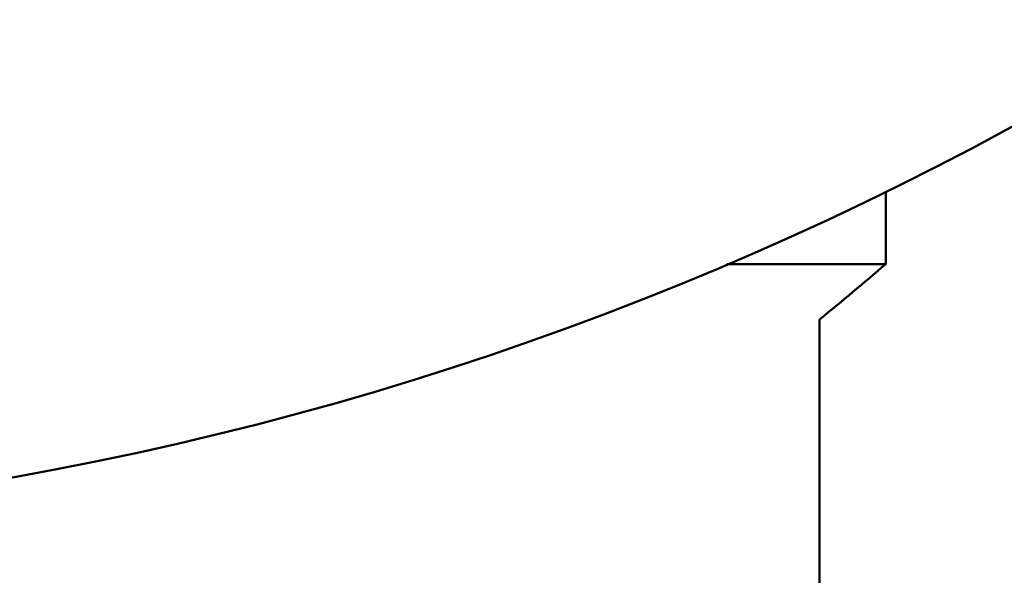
# Model space of a CAD drawing. Header units: millimetres. Extents: x 172 to 1631, y 500 to 2693.
# Tile 79 of 134: x 568 to 583, y 718 to 726. Entities that reach past the tile are written whole.
import ezdxf

# ---------------------------------------------------------------- set-up
doc = ezdxf.new("R2010")
doc.units = ezdxf.units.MM
doc.header["$LTSCALE"] = 10
doc.layers.add('Widoczne (ISO)', color=7, linetype='Continuous', lineweight=50)

msp = doc.modelspace()

# ---------------------------------------------------------------- linework, layer by layer
at = {"layer": 'Widoczne (ISO)'}
for p, q in [((581.234, 722.699), (581.234, 723.799)), ((581.234, 722.699), (578.83, 722.699)), ((580.234, 707.699), (580.234, 721.862))]:
    msp.add_line(p, q, dxfattribs=at)
msp.add_circle((559.234, 768.699), 50, dxfattribs=at)
msp.add_arc((548.644, 760.618), 50, 309.1831, 310.6775, dxfattribs=at)

doc.saveas('drawing.dxf')
